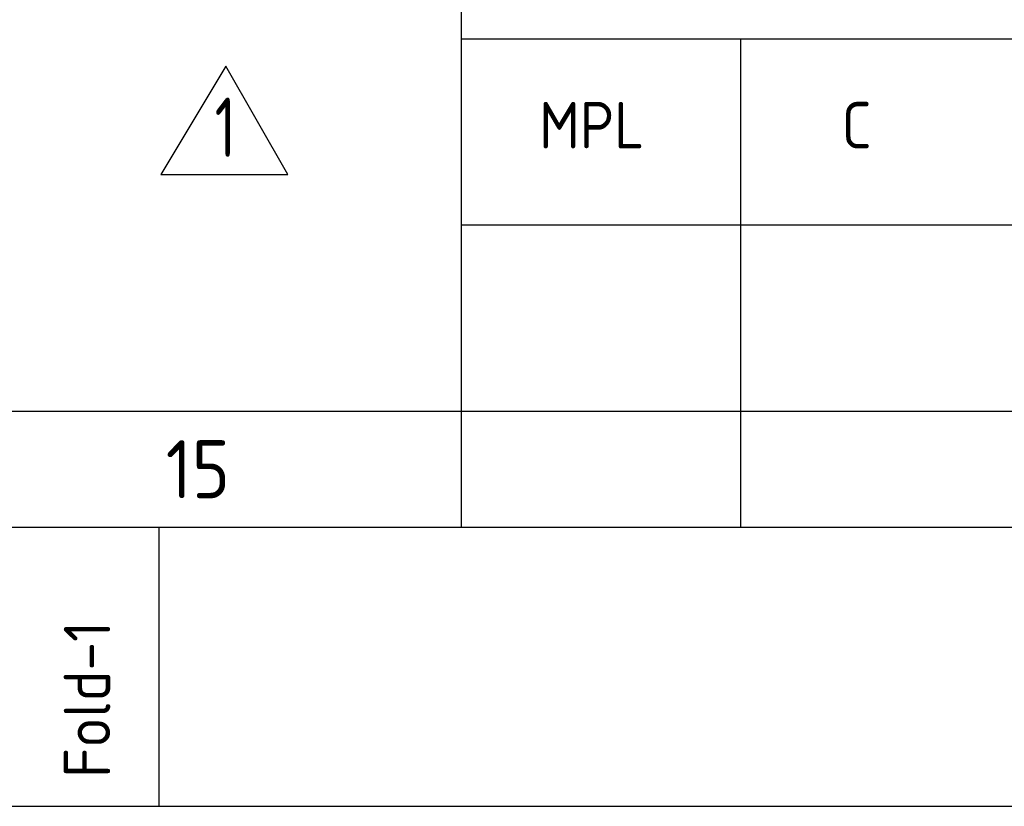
# Model space of a CAD drawing. Extents: x -11758 to 4934791, y -233543 to 1826789.
# Tile 69 of 107: x 145949 to 152303, y 203580 to 208655. Entities that reach past the tile are written whole.
import ezdxf
from ezdxf.enums import TextEntityAlignment as Align

# ---------------------------------------------------------------- set-up
doc = ezdxf.new("R2010")
doc.units = 0
doc.header["$LTSCALE"] = 800
doc.header["$MEASUREMENT"] = 0
doc.linetypes.add('CONTINOUS', pattern=[0])
doc.layers.get('0').update_dxf_attribs({"linetype": 'CONTINUOUS'})
doc.layers.add('HANGERS', color=1, linetype='CONTINUOUS')
doc.styles.add('ROMANS', font='ISO9.shx', dxfattribs={"width": 0.8})
doc.styles.get("Standard").update_dxf_attribs({"font": 'ISO9'})

# ---------------------------------------------------------------- blocks, each defined once
blk = doc.blocks.new('A$C731D3036')
for p, q in [((-438.005, 26.681), (-438.005, 195.657)), ((-438.005, 73.371), (-26.68, 73.371)), ((-411.324, 73.371), (-411.324, 26.681)), ((-438.005, 55.584), (-193.434, 55.584)), ((-2590.232, 37.797), (-251.241, 37.797)), ((-466.909, 0), (-466.909, 26.681))]:
    blk.add_line(p, q)
for points in [[(0, 1869.858), (-2643.593, 1869.858), (-2643.593, 0), (0, 0)], [(-26.68, 1843.178), (-2616.912, 1843.178), (-2616.912, 26.681), (-26.68, 26.681)]]:
    blk.add_lwpolyline(points, close=True)
for s, height, p in [('MPL', 4.4467, (-430.588, 62.908)), ('C', 4.447, (-401.645, 62.908))]:
    blk.add_text(s, height=height).set_placement(p)
blk.add_text('15', height=5.5584).set_placement((-463.221, 32.232), align=Align.MIDDLE)
blk.add_text('Fold-1', height=4.4467, rotation=90).set_placement((-471.597, 2.737))
blk = doc.blocks.new('A$C4C8A360A')
at = {"layer": 'HANGERS', "linetype": 'Continuous'}
for p, q in [((3.427, 5.706), (0, 0)), ((6.692, 0), (3.427, 5.706)), ((0, 0), (6.692, 0))]:
    blk.add_line(p, q, dxfattribs=at)
at = {"layer": 'HANGERS', "linetype": 'Continuous', "style": 'ROMANS', "width": 0.8}
blk.add_text('1', height=3.123, dxfattribs=at).set_placement((2.837, 0.922))

msp = doc.modelspace()

# ---------------------------------------------------------------- block references
at = {"color": 1, "linetype": 'CONTINOUS', "lineweight": 15, "xscale": 67.46500254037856, "yscale": 67.46500254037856, "zscale": 67.46500254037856}
msp.add_blockref('A$C731D3036', (178350, 203580.5), dxfattribs=at)
at = {"layer": 'HANGERS', "linetype": 'Continuous', "xscale": 122.5, "yscale": 122.5, "zscale": 122.5}
msp.add_blockref('A$C4C8A360A', (146859.4, 207656.8), dxfattribs=at)

doc.saveas('drawing.dxf')
